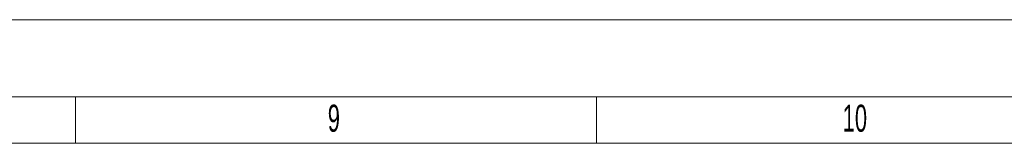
# Model space of a CAD drawing. Header units: millimetres. Extents: x 0 to 841, y 0 to 594.
# Tile 101 of 102: x 548 to 675, y 578 to 594. Entities that reach past the tile are written whole.
import ezdxf

# ---------------------------------------------------------------- set-up
doc = ezdxf.new("R2010")
doc.units = ezdxf.units.MM
doc.layers.add('NOTES', color=6, linetype='Continuous')
doc.styles.add('SLDTEXTSTYLE3', font='TXT', dxfattribs={"width": 0.605})

msp = doc.modelspace()

# ---------------------------------------------------------------- linework, layer by layer
at = {"color": 7, "linetype": 'Continuous', "lineweight": 18}
for p, q in [((841.00104, 593.94307), (0.00104, 593.94307)), ((831.00104, 583.94307), (10.00104, 583.94307)), ((555.33464, 577.94307), (555.33464, 583.94307)), ((622.75134, 577.94307), (622.75134, 583.94307)), ((16.00104, 577.94307), (825.00104, 577.94307))]:
    msp.add_line(p, q, dxfattribs=at)

# ---------------------------------------------------------------- texts
at = {"layer": 'NOTES', "color": 211, "char_height": 3.5, "attachment_point": 1, "style": 'SLDTEXTSTYLE3'}
for s, insert in [('9', (587.97632, 582.9437)), ('10', (654.59302, 582.9437))]:
    msp.add_mtext(s, dxfattribs=dict(at, insert=insert))

doc.saveas('drawing.dxf')
